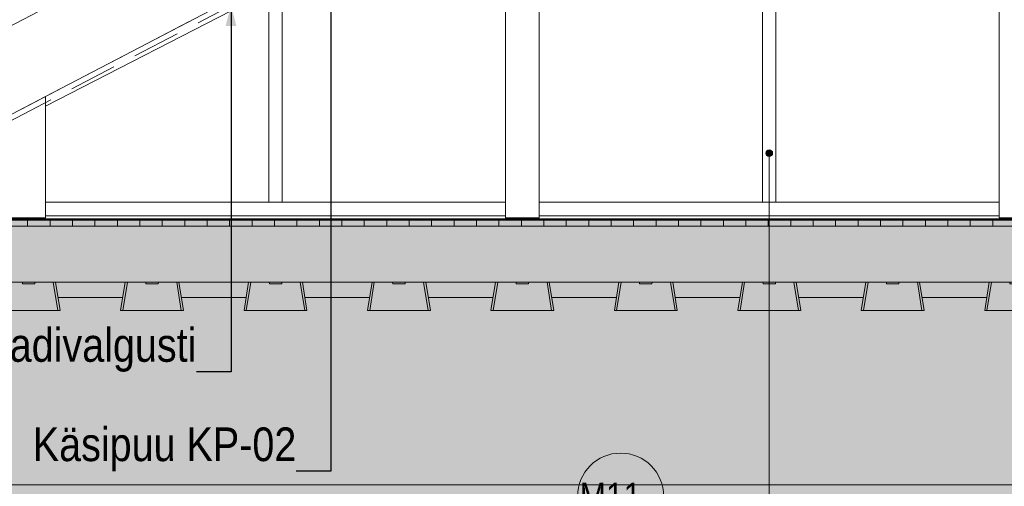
# Model space of a CAD drawing. Header units: millimetres. Extents: x -65 to 293624, y -1905 to 31061.
# Tile 86 of 256: x 50626 to 55013, y 11155 to 13235. Entities that reach past the tile are written whole.
import ezdxf

# ---------------------------------------------------------------- set-up
doc = ezdxf.new("R2010")
doc.units = ezdxf.units.MM
doc.header["$MEASUREMENT"] = 0
doc.linetypes.add('Hidden Line', pattern=[317.5, 211.666667, -105.833333])
for name, color, linetype in [('00 2D joon.AR', 7, 'Continuous'), ('00 Silt sein.AR', 7, 'Continuous'), ('00 Tekst.AR', 7, 'Continuous'), ('1211 Vundamendid.AR', 7, 'Continuous'), ('1232 Välisseinad.AR', 7, 'Continuous'), ('1245 Klaasfassaadid.AR', 7, 'Continuous'), ('1253 Rõdutrepid.AR', 7, 'Continuous'), ('1253 Terrassipostid.AR', 7, 'Continuous'), ('1253 Välisterrassid.AR', 7, 'Continuous')]:
    doc.layers.add(name, color=color, linetype=linetype)
doc.styles.add('GENERATED_STYLE_4', font='txt', dxfattribs={"width": 0.84})
doc.dimstyles.new('GENERATED_STYLE__1', dxfattribs={"dimtxt": 0.18, "dimasz": 91.2, "dimexe": 0.18, "dimexo": 0.0625, "dimgap": 0, "dimtad": 0, "dimtih": 1, "dimtoh": 1, "dimdec": 4, "dimzin": 0, "dimdsep": 46, "dimcen": 0.09, "dimadec": 0, "dimazin": 0, "dimtfac": 1, "dimtdec": 4, "dimtmove": 0, "dimatfit": 3, "dimldrblk": 'ARROWHEAD_5', "dimfxl": 0, "dimtolj": 1, "dimtzin": 0, "dimarcsym": 0})

# ---------------------------------------------------------------- blocks, each defined once
blk = doc.blocks.new('*X4', base_point=(-38239, 12361.4))
at = {"layer": '1253 Välisterrassid.AR', "color": 7, "linetype": 'Continuous', "lineweight": 13}
for p, q in [((50661, 12341.4), (50661, 12315.4)), ((50661, 12341.4), (50661, 12315.4)), ((50761, 12341.4), (50761, 12315.4)), ((50761, 12341.4), (50761, 12315.4)), ((50861, 12341.4), (50861, 12315.4)), ((50861, 12341.4), (50861, 12315.4)), ((50961, 12341.4), (50961, 12315.4)), ((50961, 12341.4), (50961, 12315.4)), ((51061, 12341.4), (51061, 12315.4)), ((51061, 12341.4), (51061, 12315.4)), ((51161, 12341.4), (51161, 12315.4)), ((51161, 12341.4), (51161, 12315.4)), ((51261, 12341.4), (51261, 12315.4)), ((51261, 12341.4), (51261, 12315.4)), ((51361, 12341.4), (51361, 12315.4)), ((51361, 12341.4), (51361, 12315.4)), ((51461, 12341.4), (51461, 12315.4)), ((51461, 12341.4), (51461, 12315.4)), ((51561, 12341.4), (51561, 12315.4)), ((51561, 12341.4), (51561, 12315.4)), ((51661, 12341.4), (51661, 12315.4)), ((51661, 12341.4), (51661, 12315.4)), ((51761, 12341.4), (51761, 12315.4)), ((51761, 12341.4), (51761, 12315.4)), ((51861, 12341.4), (51861, 12315.4)), ((51861, 12341.4), (51861, 12315.4)), ((51961, 12341.4), (51961, 12315.4)), ((51961, 12341.4), (51961, 12315.4)), ((52061, 12341.4), (52061, 12315.4)), ((52061, 12341.4), (52061, 12315.4)), ((52161, 12341.4), (52161, 12315.4)), ((52161, 12341.4), (52161, 12315.4)), ((52261, 12341.4), (52261, 12315.4)), ((52261, 12341.4), (52261, 12315.4)), ((52361, 12341.4), (52361, 12315.4)), ((52361, 12341.4), (52361, 12315.4)), ((52461, 12341.4), (52461, 12315.4)), ((52461, 12341.4), (52461, 12315.4)), ((52561, 12341.4), (52561, 12315.4)), ((52561, 12341.4), (52561, 12315.4)), ((52661, 12341.4), (52661, 12315.4)), ((52661, 12341.4), (52661, 12315.4)), ((52761, 12341.4), (52761, 12315.4)), ((52761, 12341.4), (52761, 12315.4)), ((52861, 12341.4), (52861, 12315.4)), ((52861, 12341.4), (52861, 12315.4)), ((52961, 12341.4), (52961, 12315.4)), ((52961, 12341.4), (52961, 12315.4)), ((53061, 12341.4), (53061, 12315.4)), ((53061, 12341.4), (53061, 12315.4)), ((53161, 12341.4), (53161, 12315.4)), ((53161, 12341.4), (53161, 12315.4)), ((53261, 12341.4), (53261, 12315.4)), ((53261, 12341.4), (53261, 12315.4)), ((53361, 12341.4), (53361, 12315.4)), ((53361, 12341.4), (53361, 12315.4)), ((53461, 12341.4), (53461, 12315.4)), ((53461, 12341.4), (53461, 12315.4)), ((53561, 12341.4), (53561, 12315.4)), ((53561, 12341.4), (53561, 12315.4)), ((53661, 12341.4), (53661, 12315.4)), ((53661, 12341.4), (53661, 12315.4)), ((53761, 12341.4), (53761, 12315.4)), ((53761, 12341.4), (53761, 12315.4)), ((53861, 12341.4), (53861, 12315.4)), ((53861, 12341.4), (53861, 12315.4)), ((53961, 12341.4), (53961, 12315.4)), ((53961, 12341.4), (53961, 12315.4)), ((54061, 12341.4), (54061, 12315.4)), ((54061, 12341.4), (54061, 12315.4)), ((54161, 12341.4), (54161, 12315.4)), ((54161, 12341.4), (54161, 12315.4)), ((54261, 12341.4), (54261, 12315.4)), ((54261, 12341.4), (54261, 12315.4)), ((54361, 12341.4), (54361, 12315.4)), ((54361, 12341.4), (54361, 12315.4)), ((54461, 12341.4), (54461, 12315.4)), ((54461, 12341.4), (54461, 12315.4)), ((54561, 12341.4), (54561, 12315.4)), ((54561, 12341.4), (54561, 12315.4)), ((54661, 12341.4), (54661, 12315.4)), ((54661, 12341.4), (54661, 12315.4)), ((54761, 12341.4), (54761, 12315.4)), ((54761, 12341.4), (54761, 12315.4)), ((54861, 12341.4), (54861, 12315.4)), ((54861, 12341.4), (54861, 12315.4)), ((54961, 12341.4), (54961, 12315.4)), ((54961, 12341.4), (54961, 12315.4))]:
    blk.add_line(p, q, dxfattribs=at)
blk = doc.blocks.new('Section Element_1_2', base_point=(-38239, 12361.4))
at = {"layer": '1253 Välisterrassid.AR', "color": 7, "linetype": 'Continuous', "lineweight": 13}
for p, q in [((44822.3, 12341.4), (63230.6, 12341.4)), ((63230.6, 12315.4), (44822.3, 12315.4)), ((44822.3, 12065.4), (63230.6, 12065.4))]:
    blk.add_line(p, q, dxfattribs=at)
at = {"layer": '1253 Välisterrassid.AR', "lineweight": 0}
blk.add_blockref('*X4', (-38239, 12361.4), dxfattribs=at)
blk = doc.blocks.new('Section Element_14_2', base_point=(-38239, 12361.4))
at = {"layer": '1253 Terrassipostid.AR', "color": 7, "linetype": 'Continuous', "lineweight": 13}
for p, q in [((50740.6, 12351.4), (50740.6, 12892)), ((50590.6, 12351.4), (50740.6, 12351.4))]:
    blk.add_line(p, q, dxfattribs=at)
blk = doc.blocks.new('Section Element_15_2', base_point=(-38239, 12361.4))
at = {"layer": '1253 Terrassipostid.AR', "color": 7, "linetype": 'Continuous', "lineweight": 13}
for p, q in [((52940.6, 12351.4), (52940.6, 14041.7)), ((52790.6, 13963.3), (52790.6, 12351.4)), ((52790.6, 12351.4), (52940.6, 12351.4))]:
    blk.add_line(p, q, dxfattribs=at)
blk = doc.blocks.new('Section Element_16_2', base_point=(-38239, 12361.4))
at = {"layer": '1253 Terrassipostid.AR', "color": 7, "linetype": 'Continuous', "lineweight": 13}
for p, q in [((54990.6, 15113), (54990.6, 12351.4)), ((54990.6, 12351.4), (55140.6, 12351.4))]:
    blk.add_line(p, q, dxfattribs=at)
blk = doc.blocks.new('Section Element_42_2', base_point=(-38239, 12361.4))
at = {"layer": '1253 Rõdutrepid.AR', "color": 7, "linetype": 'Continuous', "lineweight": 13}
for p, q in [((48929.3, 12341.5), (56583.5, 16341.5)), ((50740.6, 12892), (52790.6, 13963.3)), ((50590.6, 12813.6), (50740.6, 12892))]:
    blk.add_line(p, q, dxfattribs=at)
blk = doc.blocks.new('Section Element_111_2', base_point=(-38239, 12361.4))
at = {"layer": '1245 Klaasfassaadid.AR', "color": 7, "linetype": 'Continuous', "lineweight": 13}
for p, q in [((51735.6, 12421.4), (50740.6, 12421.4)), ((51765.6, 12361.4), (50740.6, 12361.4))]:
    blk.add_line(p, q, dxfattribs=at)
blk = doc.blocks.new('Section Element_116_2', base_point=(-38239, 12361.4))
at = {"layer": '1245 Klaasfassaadid.AR', "color": 7, "linetype": 'Continuous', "lineweight": 13}
for p, q in [((52790.6, 12421.4), (51795.6, 12421.4)), ((52790.6, 12361.4), (51765.6, 12361.4))]:
    blk.add_line(p, q, dxfattribs=at)
blk = doc.blocks.new('Section Element_118_2', base_point=(-38239, 12361.4))
at = {"layer": '1245 Klaasfassaadid.AR', "color": 7, "linetype": 'Continuous', "lineweight": 13}
for p, q in [((53935.6, 12421.4), (52940.6, 12421.4)), ((53965.6, 12361.4), (52940.6, 12361.4))]:
    blk.add_line(p, q, dxfattribs=at)
blk = doc.blocks.new('Section Element_122_2', base_point=(-38239, 12361.4))
at = {"layer": '1245 Klaasfassaadid.AR', "color": 7, "linetype": 'Continuous', "lineweight": 13}
for p, q in [((54990.6, 12421.4), (53995.6, 12421.4)), ((54990.6, 12361.4), (53965.6, 12361.4))]:
    blk.add_line(p, q, dxfattribs=at)
blk = doc.blocks.new('Section Element_219_2', base_point=(-38239, 12361.4))
at = {"layer": '1245 Klaasfassaadid.AR', "color": 7, "linetype": 'Continuous', "lineweight": 13}
for p, q in [((53935.6, 14491.6), (53995.6, 14522.5)), ((53995.6, 12421.4), (53995.6, 14522.5)), ((53935.6, 12421.4), (53935.6, 14491.6)), ((53995.6, 12421.4), (53935.6, 12421.4))]:
    blk.add_line(p, q, dxfattribs=at)
blk = doc.blocks.new('Section Element_222_2', base_point=(-38239, 12361.4))
at = {"layer": '1245 Klaasfassaadid.AR', "color": 7, "linetype": 'Continuous', "lineweight": 13}
for p, q in [((51735.6, 13360.8), (51795.6, 13391.6)), ((51795.6, 12421.4), (51795.6, 13391.6)), ((51735.6, 12421.4), (51735.6, 13360.8)), ((51795.6, 12421.4), (51735.6, 12421.4))]:
    blk.add_line(p, q, dxfattribs=at)
blk = doc.blocks.new('Section Element_223_2', base_point=(-38239, 12361.4))
at = {"layer": '1245 Klaasfassaadid.AR', "color": 7, "linetype": 'Continuous', "lineweight": 13}
blk.add_line((50740.6, 12849.3), (51735.6, 13360.8), dxfattribs=at)
blk = doc.blocks.new('Section Element_292_2', base_point=(-38239, 12361.4))
at = {"layer": '1232 Välisseinad.AR', "color": 7, "linetype": 'Continuous', "lineweight": 13}
for p, q in [((51084.8, 11996.4), (50796.4, 11996.4)), ((51634.8, 11996.4), (51346.4, 11996.4)), ((52184.8, 11996.4), (51896.4, 11996.4)), ((52734.8, 11996.4), (52446.4, 11996.4)), ((53284.8, 11996.4), (52996.4, 11996.4)), ((53834.8, 11996.4), (53546.4, 11996.4)), ((54384.8, 11996.4), (54096.4, 11996.4)), ((54934.8, 11996.4), (54646.4, 11996.4)), ((66135.6, 11161.4), (44035.6, 11161.4))]:
    blk.add_line(p, q, dxfattribs=at)
blk = doc.blocks.new('Section Element_354_2', base_point=(-38239, 12361.4))
at = {"layer": '1211 Vundamendid.AR', "color": 253, "linetype": 'Continuous', "lineweight": 13, "true_color": 0xa5a6a4}
for p, q in [((50525.6, 11938.4), (50545.6, 12065.4)), ((50555.6, 12065.4), (50535.6, 11938.4)), ((50638.1, 12058.4), (50637.6, 12065.4)), ((50693.6, 12065.4), (50693.1, 12058.4)), ((50795.6, 11938.4), (50775.6, 12065.4)), ((50805.6, 11938.4), (50785.5, 12065.4)), ((50693.1, 12058.4), (50638.1, 12058.4)), ((50535.6, 11938.4), (50525.6, 11938.4)), ((50535.6, 11938.4), (50795.6, 11938.4)), ((50805.6, 11938.4), (50795.6, 11938.4))]:
    blk.add_line(p, q, dxfattribs=at)
blk = doc.blocks.new('Section Element_355_2', base_point=(-38239, 12361.4))
at = {"layer": '1211 Vundamendid.AR', "color": 253, "linetype": 'Continuous', "lineweight": 13, "true_color": 0xa5a6a4}
for p, q in [((51075.6, 11938.4), (51095.6, 12065.4)), ((51105.6, 12065.4), (51085.6, 11938.4)), ((51188.1, 12058.4), (51187.6, 12065.4)), ((51243.6, 12065.4), (51243.1, 12058.4)), ((51345.6, 11938.4), (51325.6, 12065.4)), ((51355.6, 11938.4), (51335.5, 12065.4)), ((51243.1, 12058.4), (51188.1, 12058.4)), ((51085.6, 11938.4), (51075.6, 11938.4)), ((51085.6, 11938.4), (51345.6, 11938.4)), ((51355.6, 11938.4), (51345.6, 11938.4))]:
    blk.add_line(p, q, dxfattribs=at)
blk = doc.blocks.new('Section Element_356_2', base_point=(-38239, 12361.4))
at = {"layer": '1211 Vundamendid.AR', "color": 253, "linetype": 'Continuous', "lineweight": 13, "true_color": 0xa5a6a4}
for p, q in [((51625.6, 11938.4), (51645.6, 12065.4)), ((51655.6, 12065.4), (51635.6, 11938.4)), ((51738.1, 12058.4), (51737.6, 12065.4)), ((51793.6, 12065.4), (51793.1, 12058.4)), ((51895.6, 11938.4), (51875.6, 12065.4)), ((51905.6, 11938.4), (51885.5, 12065.4)), ((51793.1, 12058.4), (51738.1, 12058.4)), ((51635.6, 11938.4), (51625.6, 11938.4)), ((51635.6, 11938.4), (51895.6, 11938.4)), ((51905.6, 11938.4), (51895.6, 11938.4))]:
    blk.add_line(p, q, dxfattribs=at)
blk = doc.blocks.new('Section Element_357_2', base_point=(-38239, 12361.4))
at = {"layer": '1211 Vundamendid.AR', "color": 253, "linetype": 'Continuous', "lineweight": 13, "true_color": 0xa5a6a4}
for p, q in [((52175.6, 11938.4), (52195.6, 12065.4)), ((52205.6, 12065.4), (52185.6, 11938.4)), ((52288.1, 12058.4), (52287.6, 12065.4)), ((52343.6, 12065.4), (52343.1, 12058.4)), ((52445.6, 11938.4), (52425.6, 12065.4)), ((52455.6, 11938.4), (52435.5, 12065.4)), ((52343.1, 12058.4), (52288.1, 12058.4)), ((52185.6, 11938.4), (52175.6, 11938.4)), ((52185.6, 11938.4), (52445.6, 11938.4)), ((52455.6, 11938.4), (52445.6, 11938.4))]:
    blk.add_line(p, q, dxfattribs=at)
blk = doc.blocks.new('Section Element_358_2', base_point=(-38239, 12361.4))
at = {"layer": '1211 Vundamendid.AR', "color": 253, "linetype": 'Continuous', "lineweight": 13, "true_color": 0xa5a6a4}
for p, q in [((52725.6, 11938.4), (52745.6, 12065.4)), ((52755.6, 12065.4), (52735.6, 11938.4)), ((52838.1, 12058.4), (52837.6, 12065.4)), ((52893.6, 12065.4), (52893.1, 12058.4)), ((52995.6, 11938.4), (52975.6, 12065.4)), ((53005.6, 11938.4), (52985.5, 12065.4)), ((52893.1, 12058.4), (52838.1, 12058.4)), ((52735.6, 11938.4), (52725.6, 11938.4)), ((52735.6, 11938.4), (52995.6, 11938.4)), ((53005.6, 11938.4), (52995.6, 11938.4))]:
    blk.add_line(p, q, dxfattribs=at)
blk = doc.blocks.new('Section Element_359_2', base_point=(-38239, 12361.4))
at = {"layer": '1211 Vundamendid.AR', "color": 253, "linetype": 'Continuous', "lineweight": 13, "true_color": 0xa5a6a4}
for p, q in [((53275.6, 11938.4), (53295.6, 12065.4)), ((53305.6, 12065.4), (53285.6, 11938.4)), ((53388.1, 12058.4), (53387.6, 12065.4)), ((53443.6, 12065.4), (53443.1, 12058.4)), ((53545.6, 11938.4), (53525.6, 12065.4)), ((53555.6, 11938.4), (53535.5, 12065.4)), ((53443.1, 12058.4), (53388.1, 12058.4)), ((53285.6, 11938.4), (53275.6, 11938.4)), ((53285.6, 11938.4), (53545.6, 11938.4)), ((53555.6, 11938.4), (53545.6, 11938.4))]:
    blk.add_line(p, q, dxfattribs=at)
blk = doc.blocks.new('Section Element_360_2', base_point=(-38239, 12361.4))
at = {"layer": '1211 Vundamendid.AR', "color": 253, "linetype": 'Continuous', "lineweight": 13, "true_color": 0xa5a6a4}
for p, q in [((53825.6, 11938.4), (53845.6, 12065.4)), ((53855.6, 12065.4), (53835.6, 11938.4)), ((53938.1, 12058.4), (53937.6, 12065.4)), ((53993.6, 12065.4), (53993.1, 12058.4)), ((54095.6, 11938.4), (54075.6, 12065.4)), ((54105.6, 11938.4), (54085.5, 12065.4)), ((53993.1, 12058.4), (53938.1, 12058.4)), ((53835.6, 11938.4), (53825.6, 11938.4)), ((53835.6, 11938.4), (54095.6, 11938.4)), ((54105.6, 11938.4), (54095.6, 11938.4))]:
    blk.add_line(p, q, dxfattribs=at)
blk = doc.blocks.new('Section Element_361_2', base_point=(-38239, 12361.4))
at = {"layer": '1211 Vundamendid.AR', "color": 253, "linetype": 'Continuous', "lineweight": 13, "true_color": 0xa5a6a4}
for p, q in [((54375.6, 11938.4), (54395.6, 12065.4)), ((54405.6, 12065.4), (54385.6, 11938.4)), ((54488.1, 12058.4), (54487.6, 12065.4)), ((54543.6, 12065.4), (54543.1, 12058.4)), ((54645.6, 11938.4), (54625.6, 12065.4)), ((54655.6, 11938.4), (54635.5, 12065.4)), ((54543.1, 12058.4), (54488.1, 12058.4)), ((54385.6, 11938.4), (54375.6, 11938.4)), ((54385.6, 11938.4), (54645.6, 11938.4)), ((54655.6, 11938.4), (54645.6, 11938.4))]:
    blk.add_line(p, q, dxfattribs=at)
blk = doc.blocks.new('Section Element_362_2', base_point=(-38239, 12361.4))
at = {"layer": '1211 Vundamendid.AR', "color": 253, "linetype": 'Continuous', "lineweight": 13, "true_color": 0xa5a6a4}
for p, q in [((54925.6, 11938.4), (54945.6, 12065.4)), ((54955.6, 12065.4), (54935.6, 11938.4)), ((55038.1, 12058.4), (55037.6, 12065.4)), ((55093.6, 12065.4), (55093.1, 12058.4)), ((55195.6, 11938.4), (55175.6, 12065.4)), ((55205.6, 11938.4), (55185.5, 12065.4)), ((55093.1, 12058.4), (55038.1, 12058.4)), ((54935.6, 11938.4), (54925.6, 11938.4)), ((54935.6, 11938.4), (55195.6, 11938.4)), ((55205.6, 11938.4), (55195.6, 11938.4))]:
    blk.add_line(p, q, dxfattribs=at)
blk = doc.blocks.new('Label_9_2', base_point=(53965.6, 12640))
at = {"layer": '00 Silt sein.AR', "linetype": 'Continuous', "lineweight": 0, "true_color": 0x000000}
blk.add_hatch(color=178, dxfattribs=at).paths.add_polyline_path([(53950.6, 12640), (53951.7, 12634.2), (53955, 12629.3), (53959.9, 12626.1), (53965.6, 12625), (53971.3, 12626.1), (53976.2, 12629.3), (53979.5, 12634.2), (53980.6, 12640), (53979.5, 12645.7), (53976.2, 12650.6), (53971.3, 12653.8), (53965.6, 12655), (53959.9, 12653.8), (53955, 12650.6), (53951.7, 12645.7)])
at = {"layer": '00 Silt sein.AR', "color": 7, "linetype": 'Continuous', "lineweight": 13}
for p, q in [((53965.6, 12625), (53965.6, 11111.4)), ((53965.6, 11111.4), (53495.2, 11111.4))]:
    blk.add_line(p, q, dxfattribs=at)
at = {"layer": '00 Silt sein.AR', "color": 7, "linetype": 'Continuous', "lineweight": 13, "flags": 128}
blk.add_lwpolyline([(53495.2, 11111.4, 1), (53111.3, 11111.4, 1)], format="xyb", close=True, dxfattribs=at)
at = {"layer": '00 Silt sein.AR', "color": 7, "linetype": 'Continuous', "lineweight": 13}
blk.add_circle((53965.6, 12640), 15, dxfattribs=at)
at = {"layer": '00 Silt sein.AR', "color": 7, "lineweight": 13, "insert": (53303.2, 11171.4), "char_height": 120, "attachment_point": 2, "style": 'GENERATED_STYLE_4'}
blk.add_mtext('\\A1;{\\pqc;\\pt0,20000;\\fArial|b0|i0|c0|p34;M11 \\fArial|b0|i0|c0|p34;\\A1{\\H.66x;\\S^  ;}\\fArial|b0|i0|c0|p34;\\fArial|b0|i0|c0|p34;\\A1{\\H.66x;\\S^  ;}\\fArial|b0|i0|c0|p34;\\fArial|b0|i0|c0|p34;\\fArial|b0|i0|c0|p34;\\fArial|b0|i0|c0|p34;\\fArial|b0|i0|c0|p34;\\fArial|b0|i0|c0|p34;\\fArial|b0|i0|c0|p34;\\fArial|b0|i0|c0|p34;\\fArial|b0|i0|c0|p34;\\fArial|b0|i0|c0|p34;\\fArial|b0|i0|c0|p34;\\fArial|b0|i0|c0|p34;\\fArial|b0|i0|c0|p34;\\fArial|b0|i0|c0|p34;\\fArial|b0|i0|c0|p34;\\fArial|b0|i0|c0|p34;\\fArial|b0|i0|c0|p34;\\fArial|b0|i0|c0|p34;\\fArial|b0|i0|c0|p34;\\fArial|b0|i0|c0|p34;\\fArial|b0|i0|c0|p34;\\fArial|b0|i0|c0|p34;\\fArial|b0|i0|c0|p34;\\fArial|b0|i0|c0|p34;\\fArial|b0|i0|c0|p34;\\fArial|b0|i0|c0|p34;\\fArial|b0|i0|c0|p34;\\fArial|b0|i0|c0|p34;\\fArial|b0|i0|c0|p34;\\fArial|b0|i0|c0|p34;\\fArial|b0|i0|c0|p34;\\fArial|b0|i0|c0|p34;\\fArial|b0|i0|c0|p34;\\fArial|b0|i0|c0|p34;\\fArial|b0|i0|c0|p34;\\fArial|b0|i0|c0|p34;\\fArial|b0|i0|c0|p34;\\fArial|b0|i0|c0|p34;\\fArial|b0|i0|c0|p34;\\fArial|b0|i0|c0|p34;\\fArial|b0|i0|c0|p34;\\fArial|b0|i0|c0|p34;\\fArial|b0|i0|c0|p34;\\fArial|b0|i0|c0|p34;}', dxfattribs=at)
blk = doc.blocks.new('ARROWHEAD_5')
at = {"linetype": 'Continuous', "lineweight": 0}
blk.add_hatch(color=0, dxfattribs=at).paths.add_polyline_path([(-1, 0.2679), (0, 0), (-1, -0.2679)])
at = {"color": 0, "linetype": 'Continuous', "lineweight": 0}
blk.add_line((0, 0), (-1, 0), dxfattribs=at)

msp = doc.modelspace()

# ---------------------------------------------------------------- hatches: boundary and pattern name
at = {"layer": '00 2D joon.AR', "linetype": 'Continuous', "lineweight": 13}
msp.add_hatch(color=255, dxfattribs=at).paths.add_polyline_path([(7573, 11665.6), (30051.3, 11665.6), (35544.6, 12066.9), (39188.6, 12336.4), (39188.6, 12341.4), (44822.3, 12341.4), (44822.3, 12344.4), (63230.6, 12344.4), (63230.6, 12341.4), (72194.8, 12341.4), (72194.8, 1343.6), (7573, 1343.6)])

# ---------------------------------------------------------------- linework, layer by layer
at = {"layer": '00 2D joon.AR', "color": 41, "linetype": 'Hidden Line', "lineweight": 13, "true_color": 0xffeda8, "flags": 128}
msp.add_lwpolyline([(56673.4, 15966.4), (49728.2, 12336.4), (49717.5, 12356.8), (56662.7, 15986.8)], close=True, dxfattribs=at)
at = {"layer": '00 2D joon.AR', "color": 7, "linetype": 'Continuous', "lineweight": 50, "flags": 128}
msp.add_lwpolyline([(7573, 11665.6), (30051.3, 11665.6), (35544.6, 12066.9), (39188.6, 12336.4), (39188.6, 12341.4), (44822.3, 12341.4), (44822.3, 12344.4), (63230.6, 12344.4), (63230.6, 12341.4), (72194.8, 12341.4), (72194.8, 1343.6), (7573, 1343.6)], close=True, dxfattribs=at)

# ---------------------------------------------------------------- block references
at = {"layer": '00 Silt sein.AR', "color": 7, "linetype": 'Continuous', "lineweight": 13}
msp.add_blockref('Label_9_2', (53965.6, 12640), dxfattribs=at)
at = {"layer": '1211 Vundamendid.AR', "lineweight": 0}
for name in ['Section Element_354_2', 'Section Element_355_2', 'Section Element_356_2', 'Section Element_357_2', 'Section Element_358_2', 'Section Element_359_2', 'Section Element_360_2', 'Section Element_361_2', 'Section Element_362_2']:
    msp.add_blockref(name, (-38239, 12361.4), dxfattribs=at)
at = {"layer": '1232 Välisseinad.AR', "lineweight": 0}
msp.add_blockref('Section Element_292_2', (-38239, 12361.4), dxfattribs=at)
at = {"layer": '1245 Klaasfassaadid.AR', "lineweight": 0}
for name in ['Section Element_219_2', 'Section Element_222_2', 'Section Element_223_2', 'Section Element_111_2', 'Section Element_116_2', 'Section Element_118_2', 'Section Element_122_2']:
    msp.add_blockref(name, (-38239, 12361.4), dxfattribs=at)
at = {"layer": '1253 Rõdutrepid.AR', "lineweight": 0}
msp.add_blockref('Section Element_42_2', (-38239, 12361.4), dxfattribs=at)
at = {"layer": '1253 Terrassipostid.AR', "lineweight": 0}
for name in ['Section Element_16_2', 'Section Element_15_2', 'Section Element_14_2']:
    msp.add_blockref(name, (-38239, 12361.4), dxfattribs=at)
at = {"layer": '1253 Välisterrassid.AR', "lineweight": 0}
msp.add_blockref('Section Element_1_2', (-38239, 12361.4), dxfattribs=at)

# ---------------------------------------------------------------- texts
at = {"layer": '00 Tekst.AR', "color": 7, "linetype": 'Continuous', "lineweight": 13, "char_height": 150, "attachment_point": 9, "style": 'GENERATED_STYLE_4'}
for s, insert in [('\\A1;{\\pqr;\\fArial|b0|i0|c0|p34;Süvistatud fassaadivalgusti}', (51413.1, 11665.2)), ('\\A1;{\\pqr;\\fArial|b0|i0|c0|p34;Käsipuu KP-02}', (51858.3, 11222.5))]:
    msp.add_mtext(s, dxfattribs=dict(at, insert=insert))

# ---------------------------------------------------------------- leaders
at = {"layer": '00 Tekst.AR', "color": 7, "linetype": 'Continuous', "lineweight": 13, "annotation_type": 0, "has_hookline": 1, "hookline_direction": 1}
for points, text_width in [([(52012.5, 14489.9), (52012.5, 11222.5), (51858.3, 11222.5)], 1152), ([(51567.3, 13297.6), (51567.3, 11665.2), (51413.1, 11665.2)], 2104.3)]:
    msp.add_leader(points, dimstyle='GENERATED_STYLE__1', dxfattribs=dict(at, text_width=text_width))

doc.saveas('drawing.dxf')
